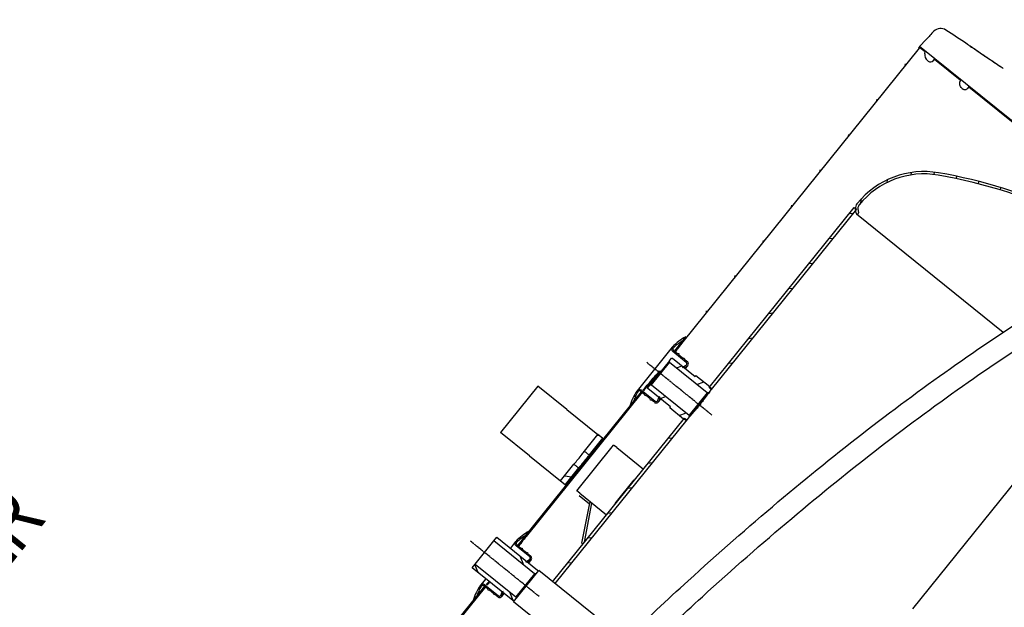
# Model space of a CAD drawing. Header units: millimetres. Extents: x -596506442 to -596040348, y -1160311056 to -1159813945.
# Tile 63 of 77: x -596428841 to -596427184, y -1159901420 to -1159900433. Entities that reach past the tile are written whole.
import ezdxf
from ezdxf.enums import TextEntityAlignment as Align

# ---------------------------------------------------------------- set-up
doc = ezdxf.new("R2010")
doc.units = ezdxf.units.MM
doc.linetypes.add('CHAIN', pattern=[0.3543, 0.2362, -0.0295, 0.0591, -0.0295])
doc.linetypes.add('DASHDOT', pattern=[25.4, 12.7, -6.35, 0, -6.35])
doc.layers.add('Z-p_sv-popis', color=7, linetype='Continuous')
doc.layers.add('ZARIZENI_DODAVKA UT', color=7, linetype='Continuous')
doc.styles.get("Standard").update_dxf_attribs({"font": 'ic-simplex.shx', "width": 0.8})
pattern_1 = [(81.12255, (-596437343.752, -1159897337.11), (-37.64359, 5.87965), [])]

msp = doc.modelspace()

# ---------------------------------------------------------------- hatches: boundary and pattern name
at = {"layer": 'ZARIZENI_DODAVKA UT'}
h = msp.add_hatch(dxfattribs=at)
h.set_pattern_fill('ANSI31', color=256, scale=304.8, angle=36.122546, style=0)
h.set_pattern_definition(pattern_1)
edge = h.paths.add_edge_path()
edge.add_line((-596426419.082, -1159901209.061), (-596426422.176, -1159901206.567))
edge.add_ellipse((-596426420.278, -1159901207.198), major_axis=(-1.255, -1.557), ratio=1, start_angle=290.487315, end_angle=360)
edge.add_line((-596426421.533, -1159901208.755), (-596426419.898, -1159901210.073))
edge.add_ellipse((-596426420.714, -1159901211.085), major_axis=(1.012, -0.816), ratio=1, start_angle=0, end_angle=90, ccw=False)
edge.add_line((-596426419.702, -1159901211.901), (-596426667.608, -1159901519.378))
edge.add_line((-596426667.608, -1159901519.378), (-596426675.503, -1159901529.171))
edge.add_line((-596426675.503, -1159901529.171), (-596426674.491, -1159901529.987))
edge.add_line((-596426674.491, -1159901529.987), (-596426666.596, -1159901520.194))
edge.add_line((-596426666.596, -1159901520.194), (-596426418.69, -1159901212.717))
edge.add_ellipse((-596426420.714, -1159901211.085), major_axis=(1.632, 2.024), ratio=1, start_angle=270, end_angle=360)
h.paths.add_polyline_path([(-596428318.629, -1159901710.407), (-596428319.641, -1159901709.591), (-596428314.202, -1159901702.845), (-596428312.946, -1159901701.287), (-596428309.76, -1159901697.336), (-596428077.526, -1159901409.295), (-596428071.877, -1159901402.289), (-596428058.137, -1159901385.247), (-596428057.91, -1159901384.965), (-596428056.898, -1159901385.781), (-596428057.125, -1159901386.063), (-596428311.964, -1159901702.141), (-596428313.22, -1159901703.699)])
h.paths.add_polyline_path([(-596428541.016, -1159901986.235), (-596428542.028, -1159901985.419), (-596428541.366, -1159901984.598), (-596428535.718, -1159901977.592), (-596428358.127, -1159901757.325), (-596428357.115, -1159901758.141)])
edge = h.paths.add_edge_path()
edge.add_ellipse((-596427325.941, -1159900481.243), major_axis=(-1.632, -2.024), ratio=1, start_angle=180, end_angle=270)
edge.add_line((-596427327.965, -1159900479.611), (-596427719.761, -1159900965.557))
edge.add_line((-596427719.761, -1159900965.557), (-596427725.41, -1159900972.563))
edge.add_line((-596427725.41, -1159900972.563), (-596427726.071, -1159900973.384))
edge.add_line((-596427726.071, -1159900973.384), (-596427725.059, -1159900974.2))
edge.add_line((-596427725.059, -1159900974.2), (-596427326.953, -1159900480.427))
edge.add_ellipse((-596427325.941, -1159900481.243), major_axis=(1.012, -0.816), ratio=1, start_angle=90, end_angle=180, ccw=False)
edge.add_line((-596427325.125, -1159900480.231), (-596427323.49, -1159900481.549))
edge.add_ellipse((-596427322.234, -1159900479.992), major_axis=(1.721, 1.019), ratio=1, start_angle=200.487315, end_angle=270)
edge.add_line((-596427321.215, -1159900481.713), (-596427324.309, -1159900479.219))
h.paths.add_polyline_path([(-596427794.293, -1159901058), (-596427793.281, -1159901058.816), (-596427793.508, -1159901059.098), (-596427988.676, -1159901301.165), (-596427989.688, -1159901300.349), (-596427989.026, -1159901299.528), (-596427983.378, -1159901292.522), (-596427813.91, -1159901082.33), (-596427808.261, -1159901075.324), (-596427794.52, -1159901058.282)])
edge = h.paths.add_edge_path()
edge.add_line((-596428782.782, -1159902294.5), (-596428785.876, -1159902292.006))
edge.add_ellipse((-596428784.244, -1159902289.982), major_axis=(-1.632, -2.024), ratio=1, start_angle=270, end_angle=360, ccw=False)
edge.add_line((-596428786.268, -1159902288.35), (-596428629.866, -1159902094.365))
edge.add_line((-596428629.866, -1159902094.365), (-596428624.218, -1159902087.359))
edge.add_line((-596428624.218, -1159902087.359), (-596428610.477, -1159902070.317))
edge.add_line((-596428610.477, -1159902070.317), (-596428610.25, -1159902070.035))
edge.add_line((-596428610.25, -1159902070.035), (-596428609.238, -1159902070.851))
edge.add_line((-596428609.238, -1159902070.851), (-596428609.465, -1159902071.133))
edge.add_line((-596428609.465, -1159902071.133), (-596428785.256, -1159902289.166))
edge.add_ellipse((-596428784.244, -1159902289.982), major_axis=(-1.012, 0.816), ratio=1, start_angle=0, end_angle=90)
edge.add_line((-596428785.06, -1159902290.994), (-596428783.425, -1159902292.312))
edge.add_ellipse((-596428784.68, -1159902293.869), major_axis=(1.255, 1.557), ratio=1, start_angle=290.487316, end_angle=360, ccw=False)
edge = h.paths.add_edge_path()
edge.add_line((-596427880.65, -1159903021.848), (-596427883.743, -1159903019.354))
edge.add_ellipse((-596427882.724, -1159903021.075), major_axis=(-1.019, 1.721), ratio=1, start_angle=-69.512684, end_angle=0.000001, ccw=False)
edge.add_line((-596427881.468, -1159903019.518), (-596427879.834, -1159903020.836))
edge.add_ellipse((-596427879.018, -1159903019.824), major_axis=(1.012, -0.816), ratio=1, start_angle=270, end_angle=360)
edge.add_line((-596427878.006, -1159903020.64), (-596426714.507, -1159901577.548))
edge.add_line((-596426714.507, -1159901577.548), (-596426713.495, -1159901578.364))
edge.add_line((-596426713.495, -1159901578.364), (-596427876.994, -1159903021.456))
edge.add_ellipse((-596427879.018, -1159903019.824), major_axis=(-1.632, -2.024), ratio=1, start_angle=0, end_angle=90, ccw=False)
h = msp.add_hatch(dxfattribs=at)
h.set_pattern_fill('ANSI31', color=256, scale=304.8, angle=36.122546, style=0)
h.set_pattern_definition(pattern_1)
edge = h.paths.add_edge_path()
edge.add_line((-596427079.227, -1159900756.715), (-596427066.113, -1159900767.288))
edge.add_ellipse((-596427444.815, -1159901554.982), major_axis=(378.702, 787.693), ratio=1, start_angle=0, end_angle=15.812724)
edge.add_ellipse((-596427319.07, -1159900831.833), major_axis=(-137.93, 23.984), ratio=1, start_angle=270, end_angle=330.986635)
edge.add_line((-596427428.058, -1159900743.961), (-596427428.605, -1159900744.639))
edge.add_ellipse((-596427423.156, -1159900749.033), major_axis=(-5.449, 4.394), ratio=1, start_angle=0, end_angle=45)
edge.add_line((-596427430.116, -1159900749.78), (-596427429.307, -1159900757.322))
edge.add_ellipse((-596427431.296, -1159900757.535), major_axis=(1.989, 0.213), ratio=1, start_angle=-180.000002, end_angle=0.000002, ccw=False)
edge.add_line((-596427433.284, -1159900757.749), (-596427433.825, -1159900752.707))
edge.add_line((-596427433.825, -1159900752.707), (-596427434.093, -1159900750.206))
edge.add_ellipse((-596427423.156, -1159900749.033), major_axis=(-1.173, 10.937), ratio=1, start_angle=89.631014, end_angle=90, ccw=False)
edge.add_ellipse((-596427423.156, -1159900749.033), major_axis=(-10.945, -1.103), ratio=1, start_angle=315.368986, end_angle=359.999999, ccw=False)
edge.add_line((-596427431.719, -1159900742.129), (-596427431.172, -1159900741.45))
edge.add_ellipse((-596427319.07, -1159900831.833), major_axis=(-112.102, 90.383), ratio=1, start_angle=299.013365, end_angle=360, ccw=False)
edge.add_ellipse((-596427444.815, -1159901554.982), major_axis=(865.02, -150.414), ratio=1, start_angle=75.257566, end_angle=90, ccw=False)
edge = h.paths.add_edge_path()
edge.add_line((-596426755.359, -1159901017.835), (-596426742.245, -1159901028.408))
edge.add_ellipse((-596427444.815, -1159901554.982), major_axis=(702.57, 526.574), ratio=1, start_angle=345.257566, end_angle=360, ccw=False)
edge.add_ellipse((-596426764.786, -1159901278.726), major_axis=(133.412, 54.197), ratio=1, start_angle=299.013365, end_angle=360, ccw=False)
edge.add_line((-596426652.684, -1159901369.109), (-596426653.231, -1159901369.788))
edge.add_ellipse((-596426661.795, -1159901362.884), major_axis=(8.563, -6.904), ratio=1, start_angle=315.368986, end_angle=360, ccw=False)
edge.add_ellipse((-596426661.795, -1159901362.884), major_axis=(1.244, -10.929), ratio=1, start_angle=359.631014, end_angle=360, ccw=False)
edge.add_line((-596426660.621, -1159901373.821), (-596426663.122, -1159901374.089))
edge.add_line((-596426663.122, -1159901374.089), (-596426668.164, -1159901374.63))
edge.add_ellipse((-596426668.377, -1159901372.641), major_axis=(0.213, -1.989), ratio=1, start_angle=-180.000002, end_angle=0.000002, ccw=False)
edge.add_line((-596426668.59, -1159901370.653), (-596426661.048, -1159901369.844))
edge.add_ellipse((-596426661.795, -1159901362.884), major_axis=(6.96, 0.747), ratio=1, start_angle=270.000001, end_angle=315)
edge.add_line((-596426656.345, -1159901367.277), (-596426655.798, -1159901366.598))
edge.add_ellipse((-596426764.786, -1159901278.726), major_axis=(108.988, -87.872), ratio=1, start_angle=0, end_angle=60.986635)
edge.add_ellipse((-596427444.815, -1159901554.982), major_axis=(809.734, 328.947), ratio=1, start_angle=0, end_angle=15.812724)
h = msp.add_hatch(dxfattribs=at)
h.set_pattern_fill('ANSI31', color=256, scale=304.8, angle=-38.877629, style=0)
h.set_pattern_definition([(6.12237, (-596437343.752, -1159897337.11), (-4.06345, 37.88269), [])])
h.paths.add_polyline_path([(-596427982.319, -1159901433.005), (-596427986.211, -1159901429.867), (-596428496.247, -1159902062.467), (-596428492.354, -1159902065.605)])
h.paths.add_polyline_path([(-596427940.014, -1159901380.535), (-596427943.907, -1159901377.397), (-596427723.41, -1159901103.914), (-596427723.159, -1159901103.603), (-596427722.155, -1159901102.357), (-596427718.262, -1159901105.495)])
h.paths.add_polyline_path([(-596427679.474, -1159901049.42), (-596427436.57, -1159900748.145), (-596427434.101, -1159900750.136), (-596427432.677, -1159900751.283), (-596427433.825, -1159900752.707), (-596427676.837, -1159901054.115), (-596427680.729, -1159901050.977), (-596427679.725, -1159901049.731)])
h.paths.add_polyline_path([(-596426658.082, -1159901375.804), (-596427787.868, -1159902777.083), (-596427791.116, -1159902774.465), (-596427791.761, -1159902773.945), (-596427791.241, -1159902773.3), (-596426663.122, -1159901374.089), (-596426661.974, -1159901372.666), (-596426660.551, -1159901373.813)])
h.paths.add_polyline_path([(-596428534.659, -1159902118.075), (-596428538.551, -1159902114.937), (-596428566.356, -1159902149.424), (-596428563.109, -1159902152.042), (-596428562.464, -1159902152.562), (-596428561.944, -1159902151.917)])
h = msp.add_hatch(dxfattribs=at)
h.set_pattern_fill('ANSI37', color=256, scale=304.8, angle=-38.877629, style=0)
h.set_pattern_definition([(6.12237, (-596437343.752, -1159897337.11), (-4.06345, 37.88269), []), (96.12237, (-596437343.752, -1159897337.11), (-37.88269, -4.06345), [])])
edge = h.paths.add_edge_path()
edge.add_ellipse((-596427731.074, -1159901105.444), major_axis=(-23.114, -82.836), ratio=1, start_angle=250.96031, end_angle=270)
edge.add_line((-596427813.91, -1159901082.33), (-596427808.261, -1159901075.324))
edge.add_ellipse((-596427728.658, -1159901101.807), major_axis=(43.881, 71.5), ratio=1, start_angle=90, end_angle=103.136551, ccw=False)
edge.add_ellipse((-596427797.694, -1159901059.438), major_axis=(1.815, 2.251), ratio=1, start_angle=0, end_angle=97.339196, ccw=False)
edge.add_line((-596427795.879, -1159901057.187), (-596427794.52, -1159901058.282))
edge.add_line((-596427794.52, -1159901058.282), (-596427793.508, -1159901059.098))
edge.add_line((-596427793.508, -1159901059.098), (-596427789.206, -1159901062.567))
edge.add_line((-596427789.206, -1159901062.567), (-596427788.81, -1159901064.582))
edge.add_line((-596427788.81, -1159901064.582), (-596427786.756, -1159901064.542))
edge.add_line((-596427786.756, -1159901064.542), (-596427779.864, -1159901070.099))
edge.add_line((-596427779.864, -1159901070.099), (-596427779.468, -1159901072.114))
edge.add_line((-596427779.468, -1159901072.114), (-596427777.415, -1159901072.073))
edge.add_line((-596427777.415, -1159901072.073), (-596427772.723, -1159901075.856))
edge.add_ellipse((-596427769.584, -1159901071.964), major_axis=(4.731, -1.618), ratio=1, start_angle=250, end_angle=360)
edge.add_line((-596427764.853, -1159901073.582), (-596427763.947, -1159901070.93))
edge.add_line((-596427763.947, -1159901070.93), (-596427763.992, -1159901068.626))
edge.add_line((-596427763.992, -1159901068.626), (-596427764.03, -1159901066.668))
edge.add_line((-596427764.03, -1159901066.668), (-596427764.809, -1159901066.04))
edge.add_line((-596427764.809, -1159901066.04), (-596427765.322, -1159901067.553))
edge.add_line((-596427765.322, -1159901067.553), (-596427767.073, -1159901072.71))
edge.add_ellipse((-596427769.811, -1159901071.78), major_axis=(-1.815, -2.251), ratio=1, start_angle=0, end_angle=110.126205, ccw=False)
edge.add_line((-596427771.626, -1159901074.031), (-596427794.585, -1159901055.521))
edge.add_ellipse((-596427797.723, -1159901059.413), major_axis=(-4.114, 2.841), ratio=1, start_angle=265.75285, end_angle=360)
edge = h.paths.add_edge_path()
edge.add_line((-596427718.903, -1159901008.638), (-596427741.862, -1159900990.128))
edge.add_ellipse((-596427738.723, -1159900986.235), major_axis=(-3.138, -3.892), ratio=1, start_angle=265.75285, end_angle=360, ccw=False)
edge.add_ellipse((-596427679.604, -1159901041.606), major_axis=(58.789, 62.769), ratio=1, start_angle=70.96031, end_angle=90, ccw=False)
edge.add_line((-596427719.761, -1159900965.557), (-596427725.41, -1159900972.563))
edge.add_ellipse((-596427682.646, -1159901044.738), major_axis=(-72.175, -42.763), ratio=1, start_angle=270, end_angle=283.136551)
edge.add_ellipse((-596427738.693, -1159900986.259), major_axis=(-2.001, 2.088), ratio=1, start_angle=0.000001, end_angle=97.339196)
edge.add_line((-596427740.508, -1159900988.51), (-596427733.835, -1159900993.89))
edge.add_line((-596427733.835, -1159900993.89), (-596427731.782, -1159900993.85))
edge.add_line((-596427731.782, -1159900993.85), (-596427731.386, -1159900995.865))
edge.add_line((-596427731.386, -1159900995.865), (-596427724.493, -1159901001.422))
edge.add_line((-596427724.493, -1159901001.422), (-596427722.44, -1159901001.382))
edge.add_line((-596427722.44, -1159901001.382), (-596427722.044, -1159901003.397))
edge.add_line((-596427722.044, -1159901003.397), (-596427717.352, -1159901007.18))
edge.add_ellipse((-596427720.49, -1159901011.072), major_axis=(3.138, 3.892), ratio=1, start_angle=250, end_angle=360, ccw=False)
edge.add_line((-596427717.906, -1159901015.353), (-596427720.305, -1159901016.801))
edge.add_line((-596427720.305, -1159901016.801), (-596427722.566, -1159901017.246))
edge.add_line((-596427722.566, -1159901017.246), (-596427724.488, -1159901017.623))
edge.add_line((-596427724.488, -1159901017.623), (-596427725.266, -1159901016.996))
edge.add_line((-596427725.266, -1159901016.996), (-596427723.897, -1159901016.173))
edge.add_line((-596427723.897, -1159901016.173), (-596427719.229, -1159901013.369))
edge.add_ellipse((-596427720.718, -1159901010.89), major_axis=(2.479, 1.489), ratio=1, start_angle=270, end_angle=380.126205)
h = msp.add_hatch(dxfattribs=at)
h.set_pattern_fill('ANSI31', color=256, scale=304.8, angle=-23.877651, style=0)
h.set_pattern_definition([(21.12235, (-596437343.752, -1159897337.11), (-13.72974, 35.54018), [])])
h.paths.add_polyline_path([(-596427681.105, -1159901059.409), (-596427683.917, -1159901059.711), (-596427746.975, -1159901008.87), (-596427747.276, -1159901006.058), (-596427743.636, -1159901001.543), (-596427742.23, -1159901001.392), (-596427723.897, -1159901016.173), (-596427722.566, -1159901017.246), (-596427704.084, -1159901032.147), (-596427702.829, -1159901030.59), (-596427679.474, -1159901049.42), (-596427679.725, -1159901049.731), (-596427675.833, -1159901052.87)])
h.paths.add_polyline_path([(-596427714.296, -1159901097.389), (-596427713.994, -1159901100.202), (-596427719.267, -1159901106.741), (-596427723.159, -1159901103.603), (-596427723.41, -1159901103.914), (-596427746.765, -1159901085.084), (-596427745.509, -1159901083.527), (-596427763.992, -1159901068.626), (-596427765.322, -1159901067.553), (-596427783.655, -1159901052.772), (-596427783.806, -1159901051.366), (-596427780.166, -1159901046.851), (-596427777.354, -1159901046.549)])
h = msp.add_hatch(dxfattribs=at)
h.set_pattern_fill('ANSI31', color=256, scale=304.8, angle=306.122393, style=0)
h.set_pattern_definition([(351.1224, (-596437343.752, -1159897337.11), (5.87975, 37.64357), [])])
h.paths.add_polyline_path([(-596427882.631, -1159901164.379), (-596427890.416, -1159901158.103), (-596427867.815, -1159901130.071), (-596427860.03, -1159901136.348)])
h.paths.add_polyline_path([(-596427907.981, -1159901179.888), (-596427900.196, -1159901186.165), (-596427922.796, -1159901214.196), (-596427930.581, -1159901207.92)])
h = msp.add_hatch(dxfattribs=at)
h.set_pattern_fill('ANSI31', color=256, scale=304.8, angle=66.122617, style=0)
h.set_pattern_definition([(111.1226, (-596437343.752, -1159897337.11), (-35.54011, -13.72991), [])])
h.paths.add_polyline_path([(-596427971.467, -1159901363.783), (-596427974.279, -1159901364.085), (-596428042.786, -1159901308.851), (-596428037.702, -1159901302.545), (-596427987.422, -1159901343.083), (-596427986.055, -1159901344.186), (-596427969.195, -1159901357.779), (-596427968.893, -1159901360.591)])
h.paths.add_polyline_path([(-596428005.662, -1159901403.009), (-596428005.36, -1159901405.821), (-596428007.934, -1159901409.013), (-596428010.746, -1159901409.315), (-596428027.606, -1159901395.721), (-596428028.973, -1159901394.619), (-596428079.253, -1159901354.081), (-596428074.169, -1159901347.775)])
h = msp.add_hatch(dxfattribs=at)
h.set_pattern_fill('ANSI37', color=256, scale=304.8, angle=36.122546, style=0)
h.set_pattern_definition([(81.12255, (-596437343.752, -1159897337.11), (-37.64359, 5.87965), []), (171.12255, (-596437343.752, -1159897337.11), (-5.87965, -37.64359), [])])
edge = h.paths.add_edge_path()
edge.add_ellipse((-596427994.691, -1159901432.409), major_axis=(-23.114, -82.836), ratio=1, start_angle=250.96031, end_angle=270)
edge.add_line((-596428077.526, -1159901409.295), (-596428071.877, -1159901402.289))
edge.add_ellipse((-596427992.275, -1159901428.772), major_axis=(43.881, 71.5), ratio=1, start_angle=90, end_angle=103.136551, ccw=False)
edge.add_ellipse((-596428061.311, -1159901386.403), major_axis=(1.815, 2.251), ratio=1, start_angle=0, end_angle=97.339196, ccw=False)
edge.add_line((-596428059.495, -1159901384.152), (-596428058.137, -1159901385.247))
edge.add_line((-596428058.137, -1159901385.247), (-596428057.125, -1159901386.063))
edge.add_line((-596428057.125, -1159901386.063), (-596428052.823, -1159901389.532))
edge.add_line((-596428052.823, -1159901389.532), (-596428052.426, -1159901391.547))
edge.add_line((-596428052.426, -1159901391.547), (-596428050.373, -1159901391.507))
edge.add_line((-596428050.373, -1159901391.507), (-596428043.481, -1159901397.064))
edge.add_line((-596428043.481, -1159901397.064), (-596428043.085, -1159901399.079))
edge.add_line((-596428043.085, -1159901399.079), (-596428041.031, -1159901399.039))
edge.add_line((-596428041.031, -1159901399.039), (-596428036.34, -1159901402.821))
edge.add_ellipse((-596428033.201, -1159901398.929), major_axis=(4.731, -1.618), ratio=1, start_angle=250, end_angle=360)
edge.add_line((-596428028.47, -1159901400.547), (-596428027.564, -1159901397.895))
edge.add_line((-596428027.564, -1159901397.895), (-596428027.606, -1159901395.721))
edge.add_line((-596428027.606, -1159901395.721), (-596428027.647, -1159901393.633))
edge.add_line((-596428027.647, -1159901393.633), (-596428028.426, -1159901393.006))
edge.add_line((-596428028.426, -1159901393.006), (-596428028.973, -1159901394.619))
edge.add_line((-596428028.973, -1159901394.619), (-596428030.69, -1159901399.675))
edge.add_ellipse((-596428033.428, -1159901398.745), major_axis=(-1.815, -2.251), ratio=1, start_angle=0, end_angle=110.126205, ccw=False)
edge.add_line((-596428035.243, -1159901400.996), (-596428058.202, -1159901382.486))
edge.add_ellipse((-596428061.34, -1159901386.378), major_axis=(-4.114, 2.841), ratio=1, start_angle=265.75285, end_angle=360)
edge = h.paths.add_edge_path()
edge.add_line((-596427982.52, -1159901335.603), (-596428005.479, -1159901317.093))
edge.add_ellipse((-596428002.34, -1159901313.2), major_axis=(-3.138, -3.892), ratio=1, start_angle=265.75285, end_angle=360, ccw=False)
edge.add_ellipse((-596427943.221, -1159901368.571), major_axis=(58.789, 62.769), ratio=1, start_angle=70.96031, end_angle=90, ccw=False)
edge.add_line((-596427983.378, -1159901292.522), (-596427989.026, -1159901299.528))
edge.add_ellipse((-596427946.263, -1159901371.703), major_axis=(-72.175, -42.763), ratio=1, start_angle=270, end_angle=283.136551)
edge.add_ellipse((-596428002.31, -1159901313.224), major_axis=(-2.001, 2.088), ratio=1, start_angle=0.000001, end_angle=97.339196)
edge.add_line((-596428004.125, -1159901315.475), (-596427997.452, -1159901320.855))
edge.add_line((-596427997.452, -1159901320.855), (-596427995.399, -1159901320.815))
edge.add_line((-596427995.399, -1159901320.815), (-596427995.003, -1159901322.83))
edge.add_line((-596427995.003, -1159901322.83), (-596427988.11, -1159901328.387))
edge.add_line((-596427988.11, -1159901328.387), (-596427986.057, -1159901328.347))
edge.add_line((-596427986.057, -1159901328.347), (-596427985.661, -1159901330.362))
edge.add_line((-596427985.661, -1159901330.362), (-596427980.969, -1159901334.145))
edge.add_ellipse((-596427984.107, -1159901338.037), major_axis=(3.138, 3.892), ratio=1, start_angle=250, end_angle=360, ccw=False)
edge.add_line((-596427981.523, -1159901342.318), (-596427983.922, -1159901343.766))
edge.add_line((-596427983.922, -1159901343.766), (-596427986.055, -1159901344.186))
edge.add_line((-596427986.055, -1159901344.186), (-596427988.105, -1159901344.588))
edge.add_line((-596427988.105, -1159901344.588), (-596427988.883, -1159901343.961))
edge.add_line((-596427988.883, -1159901343.961), (-596427987.422, -1159901343.083))
edge.add_line((-596427987.422, -1159901343.083), (-596427982.846, -1159901340.334))
edge.add_ellipse((-596427984.335, -1159901337.855), major_axis=(2.479, 1.489), ratio=1, start_angle=270, end_angle=380.126205)

# ---------------------------------------------------------------- linework, layer by layer
for p, q in [((-596427315.419, -1159900465.833), (-596427326.333, -1159900477.587)), ((-596427326.953, -1159900480.427), (-596427725.059, -1159900974.2)), ((-596426417.058, -1159901210.693), (-596427326.333, -1159900477.587)), ((-596427323.49, -1159900481.549), (-596427325.125, -1159900480.231)), ((-596427317.092, -1159900486.707), (-596427323.49, -1159900481.549)), ((-596427317.573, -1159900489.787), (-596427316.86, -1159900485.224)), ((-596427313.248, -1159900500.982), (-596427313.249, -1159900500.981)), ((-596427313.248, -1159900500.982), (-596427311.736, -1159900502.201)), ((-596427303.433, -1159900501.456), (-596427300.677, -1159900498.272)), ((-596427258.023, -1159900534.331), (-596427301.528, -1159900499.255)), ((-596427257.718, -1159900532.908), (-596427258.651, -1159900537.255)), ((-596427255.343, -1159900547.668), (-596427254.521, -1159900548.33)), ((-596427254.521, -1159900548.331), (-596427254.521, -1159900548.33)), ((-596427254.521, -1159900548.331), (-596427253.212, -1159900549.386)), ((-596427245.454, -1159900548.202), (-596427242.699, -1159900545.017)), ((-596427141.293, -1159900628.445), (-596427243.55, -1159900546.001)), ((-596427680.729, -1159901050.977), (-596427436.57, -1159900748.145)), ((-596427432.677, -1159900751.283), (-596427676.837, -1159901054.115)), ((-596427436.57, -1159900748.145), (-596427432.677, -1159900751.283)), ((-596427433.284, -1159900757.749), (-596427434.093, -1159900750.206)), ((-596427431.719, -1159900742.129), (-596427431.172, -1159900741.45)), ((-596427430.116, -1159900749.78), (-596427429.307, -1159900757.322)), ((-596427428.058, -1159900743.961), (-596427428.605, -1159900744.639)), ((-596427432.551, -1159900759.092), (-596427185.68, -1159900958.134)), ((-596427719.761, -1159900965.557), (-596427725.41, -1159900972.563)), ((-596427742.616, -1159900983.097), (-596427801.616, -1159901056.275)), ((-596427740.508, -1159900988.51), (-596427733.835, -1159900993.89)), ((-596427726.071, -1159900973.384), (-596427739.15, -1159900989.605)), ((-596427747.276, -1159901006.058), (-596427743.636, -1159901001.543)), ((-596427743.636, -1159901001.543), (-596427742.23, -1159901001.392)), ((-596427742.23, -1159901001.392), (-596427704.084, -1159901032.147)), ((-596427718.903, -1159901008.638), (-596427741.862, -1159900990.128)), ((-596427733.835, -1159900993.89), (-596427731.782, -1159900993.85)), ((-596427731.782, -1159900993.85), (-596427731.386, -1159900995.865)), ((-596427731.386, -1159900995.865), (-596427724.493, -1159901001.422)), ((-596427724.493, -1159901001.422), (-596427722.44, -1159901001.382)), ((-596427722.44, -1159901001.382), (-596427722.044, -1159901003.397)), ((-596427722.044, -1159901003.397), (-596427717.352, -1159901007.18)), ((-596427747.276, -1159901006.058), (-596427780.166, -1159901046.851)), ((-596427777.354, -1159901046.549), (-596427746.975, -1159901008.87)), ((-596427746.975, -1159901008.87), (-596427747.276, -1159901006.058)), ((-596427683.917, -1159901059.711), (-596427746.975, -1159901008.87)), ((-596427725.266, -1159901016.996), (-596427719.229, -1159901013.369)), ((-596427724.488, -1159901017.623), (-596427725.266, -1159901016.996)), ((-596427720.305, -1159901016.801), (-596427724.488, -1159901017.623)), ((-596427720.305, -1159901016.801), (-596427721.413, -1159901018.175)), ((-596427720.432, -1159901018.966), (-596427716.598, -1159901014.211)), ((-596427717.906, -1159901015.353), (-596427720.305, -1159901016.801)), ((-596427704.084, -1159901032.147), (-596427702.829, -1159901030.59)), ((-596427702.829, -1159901030.59), (-596427679.474, -1159901049.42)), ((-596427969.019, -1159901048.475), (-596428031.785, -1159901126.324)), ((-596427919.813, -1159901088.148), (-596427969.019, -1159901048.475)), ((-596427794.585, -1159901055.521), (-596427771.626, -1159901074.031)), ((-596427783.806, -1159901051.366), (-596427780.166, -1159901046.851)), ((-596427783.655, -1159901052.772), (-596427783.806, -1159901051.366)), ((-596427745.509, -1159901083.527), (-596427783.655, -1159901052.772)), ((-596427780.166, -1159901046.851), (-596427777.354, -1159901046.549)), ((-596427777.354, -1159901046.549), (-596427714.296, -1159901097.389)), ((-596427675.833, -1159901052.87), (-596427681.105, -1159901059.409)), ((-596427676.837, -1159901054.115), (-596427680.729, -1159901050.977)), ((-596427679.474, -1159901049.42), (-596427679.725, -1159901049.731)), ((-596427679.725, -1159901049.731), (-596427675.833, -1159901052.87)), ((-596427989.688, -1159901300.349), (-596427794.293, -1159901058)), ((-596427793.281, -1159901058.816), (-596427988.676, -1159901301.165)), ((-596427789.206, -1159901062.567), (-596427795.879, -1159901057.187)), ((-596427788.81, -1159901064.582), (-596427789.206, -1159901062.567)), ((-596427786.756, -1159901064.542), (-596427788.81, -1159901064.582)), ((-596427779.864, -1159901070.099), (-596427786.756, -1159901064.542)), ((-596427779.468, -1159901072.114), (-596427779.864, -1159901070.099)), ((-596427777.415, -1159901072.073), (-596427779.468, -1159901072.114)), ((-596427772.723, -1159901075.856), (-596427777.415, -1159901072.073)), ((-596427767.073, -1159901072.71), (-596427764.809, -1159901066.04)), ((-596427765.692, -1159901075.102), (-596427761.858, -1159901070.346)), ((-596427763.947, -1159901070.93), (-596427764.853, -1159901073.582)), ((-596427764.809, -1159901066.04), (-596427764.03, -1159901066.668)), ((-596427764.03, -1159901066.668), (-596427763.947, -1159901070.93)), ((-596427762.839, -1159901069.556), (-596427763.947, -1159901070.93)), ((-596427683.917, -1159901059.711), (-596427714.296, -1159901097.389)), ((-596427713.994, -1159901100.202), (-596427681.105, -1159901059.409)), ((-596427681.105, -1159901059.409), (-596427683.917, -1159901059.711)), ((-596427919.813, -1159901088.148), (-596427867.815, -1159901130.071)), ((-596427808.261, -1159901075.324), (-596427813.91, -1159901082.33)), ((-596427746.765, -1159901085.084), (-596427745.509, -1159901083.527)), ((-596427723.41, -1159901103.914), (-596427746.765, -1159901085.084)), ((-596427943.907, -1159901377.397), (-596427722.155, -1159901102.357)), ((-596427723.159, -1159901103.603), (-596427723.41, -1159901103.914)), ((-596427719.267, -1159901106.741), (-596427723.159, -1159901103.603)), ((-596427722.155, -1159901102.357), (-596427718.262, -1159901105.495)), ((-596427713.994, -1159901100.202), (-596427719.267, -1159901106.741)), ((-596427714.296, -1159901097.389), (-596427713.994, -1159901100.202)), ((-596427718.262, -1159901105.495), (-596427940.014, -1159901380.535)), ((-596427982.579, -1159901165.996), (-596428031.785, -1159901126.324)), ((-596427890.416, -1159901158.103), (-596427867.815, -1159901130.071)), ((-596427860.03, -1159901136.348), (-596427882.631, -1159901164.379)), ((-596427860.03, -1159901136.348), (-596427867.815, -1159901130.071)), ((-596427860.03, -1159901136.348), (-596427858.473, -1159901137.603)), ((-596427903.439, -1159901224.665), (-596427841.301, -1159901147.594)), ((-596427836.132, -1159901151.762), (-596427841.301, -1159901147.594)), ((-596427836.132, -1159901151.762), (-596427791.197, -1159901187.991)), ((-596427982.579, -1159901165.996), (-596427930.581, -1159901207.92)), ((-596427930.581, -1159901207.92), (-596427907.981, -1159901179.888)), ((-596427900.196, -1159901186.165), (-596427922.796, -1159901214.196)), ((-596427930.581, -1159901207.92), (-596427922.796, -1159901214.196)), ((-596427921.239, -1159901215.452), (-596427922.796, -1159901214.196)), ((-596427838.718, -1159901246.018), (-596427806.707, -1159901206.315)), ((-596427806.707, -1159901206.315), (-596427806.261, -1159901206.675)), ((-596427898.27, -1159901228.832), (-596427903.439, -1159901224.665)), ((-596427881.851, -1159901247.209), (-596427899.34, -1159901233.108)), ((-596427898.27, -1159901228.832), (-596427853.336, -1159901265.061)), ((-596427894.564, -1159901312.912), (-596427880.991, -1159901242.764)), ((-596427890.379, -1159901311.006), (-596427877.689, -1159901245.426)), ((-596427838.272, -1159901246.377), (-596427838.718, -1159901246.018)), ((-596428042.786, -1159901308.851), (-596428037.702, -1159901302.545)), ((-596428037.702, -1159901302.545), (-596427969.195, -1159901357.779)), ((-596427989.688, -1159901300.349), (-596428002.767, -1159901316.57)), ((-596427983.378, -1159901292.522), (-596427989.026, -1159901299.528)), ((-596428074.169, -1159901347.775), (-596428042.786, -1159901308.851)), ((-596427974.279, -1159901364.085), (-596428042.786, -1159901308.851)), ((-596428006.233, -1159901310.062), (-596428014.957, -1159901320.883)), ((-596427982.52, -1159901335.603), (-596428005.479, -1159901317.093)), ((-596428004.125, -1159901315.475), (-596427997.452, -1159901320.855)), ((-596427894.564, -1159901312.912), (-596427892.145, -1159901313.196)), ((-596427894.564, -1159901312.912), (-596427892.959, -1159901314.206)), ((-596427997.452, -1159901320.855), (-596427995.399, -1159901320.815)), ((-596427995.399, -1159901320.815), (-596427995.003, -1159901322.83)), ((-596427995.003, -1159901322.83), (-596427988.11, -1159901328.387)), ((-596427988.11, -1159901328.387), (-596427986.057, -1159901328.347)), ((-596427986.057, -1159901328.347), (-596427985.661, -1159901330.362)), ((-596427985.661, -1159901330.362), (-596427980.969, -1159901334.145)), ((-596428079.253, -1159901354.081), (-596428074.169, -1159901347.775)), ((-596428074.169, -1159901347.775), (-596428005.662, -1159901403.009)), ((-596427988.883, -1159901343.961), (-596427982.846, -1159901340.334)), ((-596427988.105, -1159901344.588), (-596427988.883, -1159901343.961)), ((-596427983.922, -1159901343.766), (-596427988.105, -1159901344.588)), ((-596427983.922, -1159901343.766), (-596427984.967, -1159901345.063)), ((-596427983.986, -1159901345.853), (-596427980.215, -1159901341.176)), ((-596427981.523, -1159901342.318), (-596427983.922, -1159901343.766)), ((-596428010.746, -1159901409.315), (-596428079.253, -1159901354.081)), ((-596428009.566, -1159901411.037), (-596427967.261, -1159901358.567)), ((-596427974.279, -1159901364.085), (-596428005.662, -1159901403.009)), ((-596427971.467, -1159901363.783), (-596427974.279, -1159901364.085)), ((-596427969.195, -1159901357.779), (-596427968.893, -1159901360.591)), ((-596427857.114, -1159901447.374), (-596427967.261, -1159901358.567)), ((-596428319.641, -1159901709.591), (-596428057.91, -1159901384.965)), ((-596428056.898, -1159901385.781), (-596428318.629, -1159901710.407)), ((-596428056.508, -1159901372.419), (-596428065.233, -1159901383.24)), ((-596428052.823, -1159901389.532), (-596428059.495, -1159901384.152)), ((-596428058.202, -1159901382.486), (-596428035.243, -1159901400.996)), ((-596428071.877, -1159901402.289), (-596428077.526, -1159901409.295)), ((-596428052.426, -1159901391.547), (-596428052.823, -1159901389.532)), ((-596428050.373, -1159901391.507), (-596428052.426, -1159901391.547)), ((-596428043.481, -1159901397.064), (-596428050.373, -1159901391.507)), ((-596428043.085, -1159901399.079), (-596428043.481, -1159901397.064)), ((-596428041.031, -1159901399.039), (-596428043.085, -1159901399.079)), ((-596428036.34, -1159901402.821), (-596428041.031, -1159901399.039)), ((-596428030.69, -1159901399.675), (-596428028.426, -1159901393.006)), ((-596428029.309, -1159901402.067), (-596428025.537, -1159901397.389)), ((-596428027.564, -1159901397.895), (-596428028.47, -1159901400.547)), ((-596428028.426, -1159901393.006), (-596428027.647, -1159901393.633)), ((-596428027.647, -1159901393.633), (-596428027.564, -1159901397.895)), ((-596428026.518, -1159901396.599), (-596428027.564, -1159901397.895)), ((-596428005.662, -1159901403.009), (-596428005.36, -1159901405.821)), ((-596428007.934, -1159901409.013), (-596428010.746, -1159901409.315)), ((-596427899.418, -1159901499.844), (-596428009.566, -1159901411.037))]:
    msp.add_line(p, q, dxfattribs=at)
at = {"layer": 'ZARIZENI_DODAVKA UT', "linetype": 'DASHDOT', "ltscale": 23.990969}
msp.add_line((-596426764.668, -1159900711.393), (-596428509.95, -1159902876.073), dxfattribs=at)
at = {"layer": 'ZARIZENI_DODAVKA UT', "linetype": 'CHAIN', "ltscale": 13.056587}
msp.add_line((-596427675.752, -1159901097.38), (-596427785.519, -1159901008.88), dxfattribs=at)
at = {"layer": 'ZARIZENI_DODAVKA UT', "linetype": 'CHAIN', "ltscale": 13.704791}
msp.add_line((-596427966.616, -1159901402.377), (-596428081.832, -1159901309.483), dxfattribs=at)
at = {"layer": 'ZARIZENI_DODAVKA UT'}
for centre, radius, start, end in [((-596426875.734, -1159900874.094), 600, 135.299122, 137.122373), ((-596427290.835, -1159900463.305), 16, 56.914864, 135.299122), ((-596430348.56, -1159905156.509), 5617.415, 56.477594, 56.91487), ((-596427325.941, -1159900481.243), 2.6, 51.122364, 141.122374), ((-596427325.941, -1159900481.243), 1.3, 51.122364, 141.122374), ((-596427322.234, -1159900479.992), 2, 231.122364, 300.635055), ((-596427305.717, -1159900491.639), 12, 171.122376, 231.122364), ((-596427319.07, -1159900831.833), 144, 80.135739, 141.122374), ((-596427444.815, -1159901554.982), 878, 65.393305, 80.135739), ((-596427319.07, -1159900831.833), 140, 80.135739, 141.122374), ((-596427444.815, -1159901554.982), 874, 64.32301, 80.135739), ((-596427423.156, -1159900749.033), 11, 141.122374, 186.122368), ((-596427431.296, -1159900757.535), 2, 186.122368, 6.122368), ((-596427423.156, -1159900749.033), 7, 141.122374, 186.122368), ((-596427679.604, -1159901041.606), 86, 117.835532, 136.875224), ((-596427682.646, -1159901044.738), 83.892, 120.646625, 133.783179), ((-596427738.723, -1159900986.235), 5, 136.875224, 231.122364), ((-596427738.693, -1159900986.259), 2.892, 133.783179, 231.122364), ((-596427720.718, -1159901010.89), 2.892, 300.996162, 51.122364), ((-596427720.49, -1159901011.072), 5, 301.122374, 51.122364), ((-596427797.723, -1159901059.413), 5, 51.122364, 145.369514), ((-596427731.074, -1159901105.444), 86, 145.369514, 164.409212), ((-596427728.658, -1159901101.807), 83.892, 148.461568, 161.598115), ((-596427797.694, -1159901059.438), 2.892, 51.122364, 148.461568), ((-596427769.584, -1159901071.964), 5, 231.122364, 341.122368), ((-596427769.811, -1159901071.78), 2.892, 231.122364, 341.248571), ((-596427943.221, -1159901368.571), 86, 117.835532, 136.875224), ((-596427946.263, -1159901371.703), 83.892, 120.646625, 133.783179), ((-596428002.34, -1159901313.2), 5, 136.875224, 231.122364), ((-596428002.31, -1159901313.224), 2.892, 133.783179, 231.122364), ((-596427984.335, -1159901337.855), 2.892, 300.996162, 51.122364), ((-596427984.107, -1159901338.037), 5, 301.122374, 51.122364), ((-596427994.691, -1159901432.409), 86, 145.369514, 164.409212), ((-596427992.275, -1159901428.772), 83.892, 148.461568, 161.598115), ((-596428061.34, -1159901386.378), 5, 51.122364, 145.369514), ((-596428061.311, -1159901386.403), 2.892, 51.122364, 148.461568), ((-596428033.201, -1159901398.929), 5, 231.122364, 341.122368), ((-596428033.428, -1159901398.745), 2.892, 231.122364, 341.248571)]:
    msp.add_arc(centre, radius, start, end, dxfattribs=at)
for centre, major_axis, ratio, start_param, end_param in [((-596427307.97, -1159900497.53), (4.671, -3.766), 0.99996916, 4.71238898, 6.24828035), ((-596427252.835, -1159900548.919), (-0.376, -0.467), 0.49999998, 6.28302357, 6.28306924)]:
    msp.add_ellipse(centre, major_axis=major_axis, ratio=ratio, start_param=start_param, end_param=end_param, dxfattribs=at)
for points, knots in [([(-596427246.253, -1159900473.45), (-596427246.253, -1159900473.45), (-596427246.253, -1159900473.45), (-596427246.253, -1159900473.45), (-596427246.25, -1159900473.452), (-596427246.236, -1159900473.462), (-596427246.215, -1159900473.476), (-596427246.087, -1159900473.562), (-596427245.898, -1159900473.69), (-596427244.865, -1159900474.385), (-596427243.433, -1159900475.351), (-596427239.47, -1159900478.02), (-596427236.911, -1159900479.745), (-596427230.979, -1159900483.742), (-596427227.527, -1159900486.068), (-596427220.19, -1159900491.012), (-596427216.208, -1159900493.696), (-596427208.241, -1159900499.064), (-596427204.154, -1159900501.818), (-596427196.403, -1159900507.042), (-596427192.64, -1159900509.578), (-596427187.981, -1159900512.718), (-596427186.725, -1159900513.564), (-596427185.531, -1159900514.369)], [0.01828964, 0.01828964, 0.01828964, 0.01828964, 0.01898394, 0.01898394, 0.04939505, 0.04939505, 0.1406426, 0.1406426, 0.41483369, 0.41483369, 1.14298848, 1.14298848, 1.85880352, 1.85880352, 2.57844918, 2.57844918, 3.30045952, 3.30045952, 4.0234663, 4.0234663, 4.74770803, 4.74770803, 5.02971299, 5.02971299, 5.02971299, 5.02971299]), ([(-596427246.218, -1159900473.474), (-596427246.213, -1159900473.477), (-596427246.208, -1159900473.481), (-596427246.131, -1159900473.532), (-596427245.991, -1159900473.627), (-596427245.146, -1159900474.196), (-596427243.852, -1159900475.068), (-596427240.146, -1159900477.565), (-596427237.687, -1159900479.222), (-596427231.925, -1159900483.105), (-596427228.545, -1159900485.382), (-596427221.312, -1159900490.256), (-596427217.364, -1159900492.916), (-596427209.423, -1159900498.268), (-596427205.327, -1159900501.028), (-596427197.517, -1159900506.291), (-596427193.703, -1159900508.861), (-596427188.615, -1159900512.29), (-596427187.021, -1159900513.365), (-596427185.527, -1159900514.371)], [0.10221465, 0.10221465, 0.10221465, 0.10221465, 0.12237471, 0.12237471, 0.35808604, 0.35808604, 1.07337464, 1.07337464, 1.78957977, 1.78957977, 2.50895834, 2.50895834, 3.23075421, 3.23075421, 3.95363409, 3.95363409, 4.67791716, 4.67791716, 5.0306547, 5.0306547, 5.0306547, 5.0306547]), ([(-596427255.343, -1159900547.667), (-596427256.219, -1159900546.961), (-596427256.973, -1159900546.08), (-596427258.11, -1159900544.122), (-596427258.515, -1159900543.026), (-596427258.949, -1159900540.734), (-596427258.982, -1159900539.51), (-596427258.785, -1159900537.952), (-596427258.726, -1159900537.603), (-596427258.651, -1159900537.255)], [0, 0, 0, 0, 0.191709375, 0.191709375, 0.380053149, 0.380053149, 0.569762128, 0.569762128, 0.624583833, 0.624583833, 0.624583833, 0.624583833]), ([(-596427245.454, -1159900548.202), (-596427245.881, -1159900548.696), (-596427246.386, -1159900549.133), (-596427247.464, -1159900549.819), (-596427248.05, -1159900550.081), (-596427249.236, -1159900550.404), (-596427249.85, -1159900550.471), (-596427251.027, -1159900550.401), (-596427251.605, -1159900550.266), (-596427252.518, -1159900549.871), (-596427252.884, -1159900549.65), (-596427253.212, -1159900549.386)], [0, 0, 0, 0, 0.097890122, 0.097890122, 0.194188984, 0.194188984, 0.290188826, 0.290188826, 0.385419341, 0.385419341, 0.456001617, 0.456001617, 0.456001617, 0.456001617]), ([(-596427245.454, -1159900548.202), (-596427245.881, -1159900548.696), (-596427246.385, -1159900549.132), (-596427247.463, -1159900549.819), (-596427248.049, -1159900550.081), (-596427249.235, -1159900550.404), (-596427249.85, -1159900550.471), (-596427251.027, -1159900550.401), (-596427251.605, -1159900550.266), (-596427252.518, -1159900549.871), (-596427252.884, -1159900549.65), (-596427253.212, -1159900549.386)], [0, 0, 0, 0, 0.097856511, 0.097856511, 0.194153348, 0.194153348, 0.290151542, 0.290151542, 0.38539441, 0.38539441, 0.456001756, 0.456001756, 0.456001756, 0.456001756]), ([(-596427822.385, -1159901475.375), (-596427786.829, -1159901441.303), (-596427751.363, -1159901408.16), (-596427665.358, -1159901329.839), (-596427614.913, -1159901285.634), (-596427514.39, -1159901201.028), (-596427464.312, -1159901160.627), (-596427364.521, -1159901083.631), (-596427314.807, -1159901047.036), (-596427215.742, -1159900977.652), (-596427166.39, -1159900944.864), (-596427072.361, -1159900885.809), (-596427027.653, -1159900859.222), (-596426983.095, -1159900834.222)], [0.425560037, 0.425560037, 0.425560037, 0.425560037, 0.494687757, 0.494687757, 0.593625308, 0.593625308, 0.692562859, 0.692562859, 0.791500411, 0.791500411, 0.890437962, 0.890437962, 0.980691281, 0.980691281, 0.980691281, 0.980691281]), ([(-596427794.126, -1159901498.158), (-596427759.958, -1159901465.468), (-596427725.882, -1159901433.648), (-596427641.612, -1159901356.901), (-596427591.528, -1159901313.01), (-596427491.771, -1159901229.041), (-596427442.099, -1159901188.963), (-596427343.167, -1159901112.621), (-596427293.908, -1159901076.356), (-596427195.807, -1159901007.637), (-596427146.965, -1159900975.183), (-596427049.701, -1159900914.083), (-596427001.278, -1159900885.437), (-596426953.067, -1159900858.693)], [0.427745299, 0.427745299, 0.427745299, 0.427745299, 0.49458872, 0.49458872, 0.593506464, 0.593506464, 0.692424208, 0.692424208, 0.791341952, 0.791341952, 0.890259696, 0.890259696, 0.98917744, 0.98917744, 0.98917744, 0.98917744]), ([(-596427738.422, -1159900990.193), (-596427733.671, -1159900983.803), (-596427730.001, -1159900978.673), (-596427727.857, -1159900975.753), (-596427727.042, -1159900974.644), (-596427726.444, -1159900973.846), (-596427726.071, -1159900973.384)], [0.606732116, 0.606732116, 0.606732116, 0.606732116, 1.187990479, 1.187990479, 1.187990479, 1.408892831, 1.408892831, 1.408892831, 1.408892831]), ([(-596427725.059, -1159900974.2), (-596427725.139, -1159900974.298), (-596427725.228, -1159900974.412), (-596427725.328, -1159900974.54), (-596427726.585, -1159900976.161), (-596427729.491, -1159900980.235), (-596427733.696, -1159900985.972), (-596427734.844, -1159900987.539), (-596427736.089, -1159900989.228), (-596427737.415, -1159900991.01)], [-1.408892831, -1.408892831, -1.408892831, -1.408892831, -1.361878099, -1.361878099, -1.361878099, -0.768720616, -0.768720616, -0.768720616, -0.606732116, -0.606732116, -0.606732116, -0.606732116]), ([(-596427725.059, -1159900974.2), (-596427725.228, -1159900974.064), (-596427725.397, -1159900973.928), (-596427725.734, -1159900973.656), (-596427725.903, -1159900973.52), (-596427726.071, -1159900973.384)], [-0.065, -0.065, -0.065, -0.065, -0.0325, -0.0325, 0, 0, 0, 0]), ([(-596427792.054, -1159901055.413), (-596427790.32, -1159901053.458), (-596427787.777, -1159901050.629), (-596427784.632, -1159901047.079), (-596427779.911, -1159901041.748), (-596427773.873, -1159901034.797), (-596427767.659, -1159901027.284), (-596427766.371, -1159901025.726), (-596427765.075, -1159901024.145), (-596427763.782, -1159901022.554)], [1.97663275, 1.97663275, 1.97663275, 1.97663275, 2.37232468, 2.37232468, 2.37232468, 2.96635711, 2.96635711, 2.96635711, 3.08955086, 3.08955086, 3.08955086, 3.08955086]), ([(-596427762.302, -1159901022.788), (-596427768.149, -1159901029.996), (-596427774.082, -1159901036.995), (-596427779.143, -1159901042.799), (-596427784.335, -1159901048.752), (-596427788.573, -1159901053.44), (-596427791.066, -1159901056.253)], [-3.10448772, -3.10448772, -3.10448772, -3.10448772, -2.54711753, -2.54711753, -2.54711753, -1.97546789, -1.97546789, -1.97546789, -1.97546789]), ([(-596427676.837, -1159901054.115), (-596427676.883, -1159901054.18), (-596427676.951, -1159901054.278), (-596427677.433, -1159901054.963), (-596427677.8, -1159901055.484), (-596427678.777, -1159901056.86), (-596427679.386, -1159901057.716), (-596427680.803, -1159901059.686), (-596427681.61, -1159901060.801), (-596427683.341, -1159901063.169), (-596427684.324, -1159901064.502), (-596427686.481, -1159901067.391), (-596427687.655, -1159901068.948), (-596427690.126, -1159901072.178), (-596427691.424, -1159901073.854), (-596427694.057, -1159901077.206), (-596427695.392, -1159901078.883), (-596427697.993, -1159901082.11), (-596427699.349, -1159901083.77), (-596427702.067, -1159901087.054), (-596427703.429, -1159901088.678), (-596427706.062, -1159901091.777), (-596427707.334, -1159901093.255), (-596427709.7, -1159901095.976), (-596427710.794, -1159901097.22), (-596427712.74, -1159901099.413), (-596427713.659, -1159901100.438), (-596427715.284, -1159901102.24), (-596427715.991, -1159901103.017), (-596427717.129, -1159901104.263), (-596427717.561, -1159901104.733), (-596427718.127, -1159901105.349), (-596427718.208, -1159901105.437), (-596427718.262, -1159901105.495)], [2.48692349, 2.48692349, 2.48692349, 2.48692349, 2.79778883, 2.79778883, 3.10865416, 3.10865416, 3.41951949, 3.41951949, 3.73038483, 3.73038483, 4.04125037, 4.04125037, 4.35211591, 4.35211591, 4.66298145, 4.66298145, 4.97384699, 4.97384699, 5.28471253, 5.28471253, 5.59557807, 5.59557807, 5.90644361, 5.90644361, 6.21730915, 6.21730915, 6.52817448, 6.52817448, 6.83903982, 6.83903982, 7.14990515, 7.14990515, 7.46077048, 7.46077048, 7.46077048, 7.46077048]), ([(-596427794.293, -1159901058), (-596427794.124, -1159901058.136), (-596427793.956, -1159901058.272), (-596427793.618, -1159901058.544), (-596427793.45, -1159901058.68), (-596427793.281, -1159901058.816)], [-0.065, -0.065, -0.065, -0.065, -0.0325, -0.0325, 0, 0, 0, 0]), ([(-596427907.981, -1159901179.888), (-596427907.976, -1159901179.882), (-596427907.966, -1159901179.871), (-596427907.953, -1159901179.855), (-596427907.745, -1159901179.605), (-596427906.459, -1159901178.095), (-596427904.52, -1159901175.766), (-596427902.589, -1159901173.448), (-596427900.048, -1159901170.346), (-596427897.688, -1159901167.395), (-596427895.304, -1159901164.414), (-596427893.139, -1159901161.633), (-596427891.834, -1159901159.942), (-596427890.964, -1159901158.816), (-596427890.47, -1159901158.169), (-596427890.416, -1159901158.103)], [-1.53755248, -1.53755248, -1.53755248, -1.53755248, -1.48599044, -1.48599044, -1.48599044, -0.6625075, -0.6625075, -0.6625075, 0.15733455, 0.15733455, 0.15733455, 0.98550267, 0.98550267, 0.98550267, 1.53755248, 1.53755248, 1.53755248, 1.53755248]), ([(-596427882.631, -1159901164.379), (-596427882.636, -1159901164.386), (-596427882.645, -1159901164.397), (-596427882.659, -1159901164.415), (-596427882.864, -1159901164.678), (-596427884.076, -1159901166.266), (-596427885.95, -1159901168.665), (-596427887.821, -1159901171.06), (-596427890.331, -1159901174.221), (-596427892.723, -1159901177.163), (-596427895.132, -1159901180.126), (-596427897.383, -1159901182.823), (-596427898.742, -1159901184.439), (-596427899.632, -1159901185.497), (-596427900.143, -1159901186.099), (-596427900.196, -1159901186.165)], [-1.53755248, -1.53755248, -1.53755248, -1.53755248, -1.48398028, -1.48398028, -1.48398028, -0.65901035, -0.65901035, -0.65901035, 0.1645873, 0.1645873, 0.1645873, 0.99419453, 0.99419453, 0.99419453, 1.53755248, 1.53755248, 1.53755248, 1.53755248]), ([(-596427882.631, -1159901164.379), (-596427883.928, -1159901163.333), (-596427885.226, -1159901162.287), (-596427887.821, -1159901160.195), (-596427889.118, -1159901159.149), (-596427890.416, -1159901158.103)], [-0.5, -0.5, -0.5, -0.5, -0.25, -0.25, 0, 0, 0, 0]), ([(-596427907.981, -1159901179.888), (-596427906.683, -1159901180.934), (-596427905.386, -1159901181.98), (-596427902.791, -1159901184.073), (-596427901.493, -1159901185.119), (-596427900.196, -1159901186.165)], [-0.5, -0.5, -0.5, -0.5, -0.25, -0.25, 0, 0, 0, 0]), ([(-596428002.038, -1159901317.158), (-596427997.288, -1159901310.768), (-596427993.618, -1159901305.638), (-596427991.474, -1159901302.718), (-596427990.659, -1159901301.609), (-596427990.061, -1159901300.811), (-596427989.688, -1159901300.349)], [0.606732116, 0.606732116, 0.606732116, 0.606732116, 1.187990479, 1.187990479, 1.187990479, 1.408892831, 1.408892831, 1.408892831, 1.408892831]), ([(-596427988.676, -1159901301.165), (-596427988.755, -1159901301.264), (-596427988.845, -1159901301.377), (-596427988.945, -1159901301.505), (-596427990.202, -1159901303.126), (-596427993.108, -1159901307.2), (-596427997.313, -1159901312.938), (-596427998.461, -1159901314.505), (-596427999.706, -1159901316.193), (-596428001.032, -1159901317.975)], [-1.408892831, -1.408892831, -1.408892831, -1.408892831, -1.361878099, -1.361878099, -1.361878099, -0.768720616, -0.768720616, -0.768720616, -0.606732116, -0.606732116, -0.606732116, -0.606732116]), ([(-596427988.676, -1159901301.165), (-596427988.845, -1159901301.029), (-596427989.014, -1159901300.893), (-596427989.351, -1159901300.621), (-596427989.52, -1159901300.485), (-596427989.688, -1159901300.349)], [-0.065, -0.065, -0.065, -0.065, -0.0325, -0.0325, 0, 0, 0, 0]), ([(-596428057.91, -1159901384.965), (-596428057.741, -1159901385.101), (-596428057.573, -1159901385.237), (-596428057.235, -1159901385.509), (-596428057.067, -1159901385.645), (-596428056.898, -1159901385.781)], [-0.065, -0.065, -0.065, -0.065, -0.0325, -0.0325, 0, 0, 0, 0])]:
    msp.add_open_spline(points, degree=3, knots=knots, dxfattribs=at)
for points in [[(-596427255.343, -1159900547.668), (-596427255.343, -1159900547.668), (-596427255.343, -1159900547.668), (-596427255.343, -1159900547.667)], [(-596427254.521, -1159900548.33), (-596427254.521, -1159900548.33), (-596427254.521, -1159900548.33), (-596427254.521, -1159900548.331)], [(-596428055.671, -1159901382.379), (-596428054.444, -1159901380.996), (-596428052.813, -1159901379.176), (-596428050.851, -1159901376.973)], [(-596428049.835, -1159901377.783), (-596428051.81, -1159901379.999), (-596428053.457, -1159901381.835), (-596428054.683, -1159901383.218)]]:
    msp.add_open_spline(points, degree=3, dxfattribs=at)

# ---------------------------------------------------------------- texts
at = {"layer": 'Z-p_sv-popis', "ltscale": 10, "width": 0.8}
msp.add_text('TEPLOMĚR', height=100, rotation=51.122364, dxfattribs=at).set_placement((-596428793.108, -1159901271.422), align=Align.RIGHT)

# ---------------------------------------------------------------- next in the draw order: texts
at = {"layer": 'Z-p_sv-popis', "ltscale": 10, "insert": (-596430230.165, -1159900618.638), "char_height": 100, "width": 3039.40537, "attachment_point": 1, "rotation": 51.122371, "bg_fill": 3, "box_fill_scale": 1, "bg_fill_color": 256, "bg_fill_transparency": 0}
msp.add_mtext('PŘÍPRAVA PRO DOHŘEV\\PPŘIPOJENÍ ELEKTRICKÉHO PRŮTOKOVÉHO OHŘÍVAČE\\PNADSTANDARTNÍ VYBAVENÍ', dxfattribs=at)

doc.saveas('drawing.dxf')
